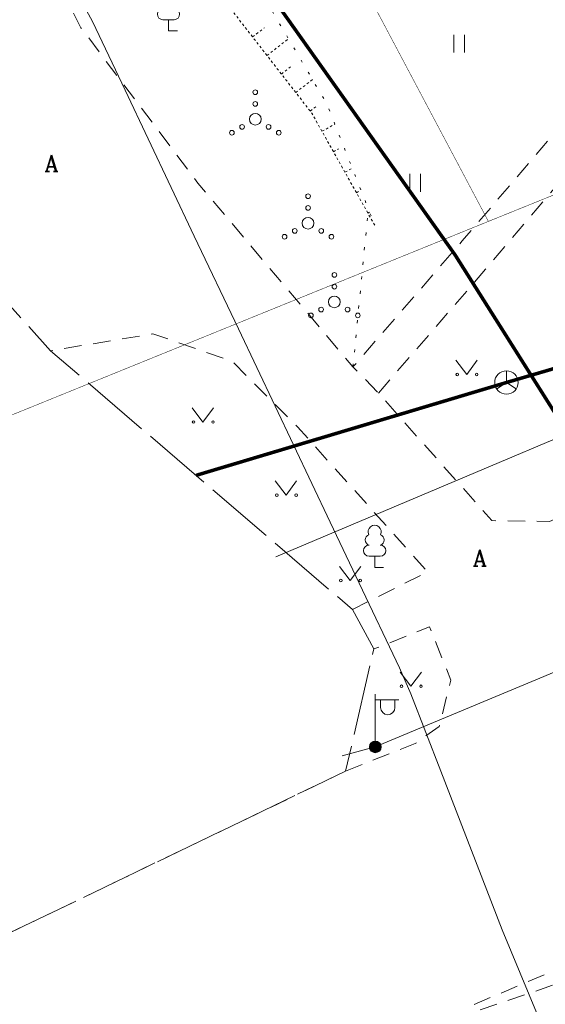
# Model space of a CAD drawing. Header units: metres. Extents: x 685671 to 686635, y 6588408 to 6589199.
# Tile 6 of 34: x 685771 to 685793, y 6588775 to 6588817. Entities that reach past the tile are written whole.
import ezdxf
from ezdxf.enums import TextEntityAlignment as Align

# ---------------------------------------------------------------- set-up
doc = ezdxf.new("R2010")
doc.units = ezdxf.units.M
for name, pattern in [('Kohtla-Järve PPA ühishoone G20$0$ASFBET', [2.5, 1.5, -1]), ('Kohtla-Järve PPA ühishoone G20$0$KATASTRIPIIR', [7, 4, -1, 1, -1]), ('Kohtla-Järve PPA ühishoone G20$0$KOLVIK', [1.25, 0.25, -1]), ('Kohtla-Järve PPA ühishoone G20$0$NOLVAALL', [1.2, 0.2, -1]), ('Kohtla-Järve PPA ühishoone G20$0$NOLVAKRIIPS', [0.02001, 0.01, -1e-05, 0.01]), ('Kohtla-Järve PPA ühishoone G20$0$NOLVAPEAL', [0.02001, 0.01, -1e-05, 0.01]), ('Kohtla-Järve PPA ühishoone G20$0$TOOPIIR', [7, 6, -1])]:
    doc.linetypes.add(name, pattern=pattern)
for name, color, linetype, lineweight in [('Kohtla-Järve PPA ühishoone G20$0$HALJASTUS', 250, 'Continuous', 13), ('Kohtla-Järve PPA ühishoone G20$0$KPKAABEL', 250, 'Continuous', 13), ('Kohtla-Järve PPA ühishoone G20$0$MPKAABEL', 250, 'Continuous', 13), ('Kohtla-Järve PPA ühishoone G20$0$PIIR', 224, 'Continuous', 13), ('Kohtla-Järve PPA ühishoone G20$0$POST', 250, 'Continuous', 13), ('Kohtla-Järve PPA ühishoone G20$0$PUU', 250, 'Continuous', 13), ('Kohtla-Järve PPA ühishoone G20$0$RELJEEF', 250, 'Continuous', 13), ('Kohtla-Järve PPA ühishoone G20$0$SIKAEV', 250, 'Continuous', 13), ('Kohtla-Järve PPA ühishoone G20$0$SITRASS', 250, 'Continuous', 13), ('Kohtla-Järve PPA ühishoone G20$0$TEE', 250, 'Continuous', 13), ('Kohtla-Järve PPA ühishoone G20$0$TTRASS', 250, 'Continuous', 13), ('Kohtla-Järve PPA ühishoone G20$0$VTRASS', 250, 'Continuous', 13)]:
    doc.layers.add(name, color=color, linetype=linetype, lineweight=lineweight)
doc.layers.add('Kohtla-Järve PPA ühishoone G20$0$MOOTPIIR', color=250, linetype='Continuous', lineweight=13, plot=False)
doc.styles.add('Kohtla-Järve PPA ühishoone G20$0$romanc', font='romanc.shx')
doc.styles.add('Kohtla-Järve PPA ühishoone G20$0$romans', font='romans.shx')
doc.linetypes.add('Kohtla-Järve PPA ühishoone G20$0$-2T-', pattern='A,10,-1.5,["2T",Kohtla-Järve PPA ühishoone G20$0$romans,S=1.4,R=0,X=-1.4,Y=-0.7],-1.5,10,-3', length=26)
doc.linetypes.add('Kohtla-Järve PPA ühishoone G20$0$-S-', pattern='A,10,-1.5,["S",Kohtla-Järve PPA ühishoone G20$0$romans,S=1.4,R=0,X=-0.7,Y=-0.7],-1.5,10,-3', length=26)
doc.linetypes.add('Kohtla-Järve PPA ühishoone G20$0$-V-', pattern='A,10,-1.5,["V",Kohtla-Järve PPA ühishoone G20$0$romans,S=1.4,R=0,X=-0.7,Y=-0.7],-1.5,10,-3', length=26)
doc.linetypes.add('Kohtla-Järve PPA ühishoone G20$0$EP_KBL', pattern='A,8,-2,[138,mkm.shx,S=1,R=0,X=0,Y=0],1,[138,mkm.shx,S=1,R=0,X=0,Y=0],4,[138,mkm.shx,S=1,R=180,X=0,Y=0],1,[138,mkm.shx,S=1,R=180,X=0,Y=0],-2', length=18)
doc.linetypes.add('Kohtla-Järve PPA ühishoone G20$0$MP_KBL', pattern='A,8,-2,[138,mkm.shx,S=1,R=0,X=0,Y=0],6,[138,mkm.shx,S=1,R=180,X=0,Y=0],-2', length=18)

# ---------------------------------------------------------------- blocks, each defined once
blk = doc.blocks.new('Kohtla-Järve PPA ühishoone G20$0$LEHTP1')
at = {"layer": 'Kohtla-Järve PPA ühishoone G20$0$PUU', "linetype": 'Continuous'}
for p, q in [((0.48, 0.95), (-0.48, 0.95)), ((0, 0), (0, 0.95)), ((0.76, 0), (0, 0))]:
    blk.add_line(p, q, dxfattribs=at)
for centre, radius, start, end in [((0, 3.04), 0.554, 332.5799, 207.4201), ((-0.34, 2.345), 0.465, 109.02174, 253.14154), ((0.34, 2.345), 0.465, 286.85082, 70.98591), ((-0.475, 1.425), 0.475, 90.0016, 269.3953), ((0.475, 1.425), 0.475, 270.6047, 89.9984)]:
    blk.add_arc(centre, radius, start, end, dxfattribs=at)
blk = doc.blocks.new('Kohtla-Järve PPA ühishoone G20$0$VQSA')
at = {"color": 0, "linetype": 'Continuous'}
for centre, radius in [((0, 2.3), 0.2), ((0, 1.3), 0.2), ((0, 0), 0.5), ((-1.13, -0.65), 0.2), ((1.13, -0.65), 0.2), ((-2, -1.15), 0.2), ((2, -1.15), 0.2)]:
    blk.add_circle(centre, radius, dxfattribs=at)
blk = doc.blocks.new('Kohtla-Järve PPA ühishoone G20$0$MEPOST')
at = {"color": 0, "linetype": 'Continuous', "const_width": 0.5}
blk.add_lwpolyline([(-0.25, 0, 1), (0.25, 0, 1)], format="xyb", close=True, dxfattribs=at)
at = {"color": 0}
blk.add_circle((0, 0), 0.5, dxfattribs=at)
blk = doc.blocks.new('Kohtla-Järve PPA ühishoone G20$0$VAPOST')
at = {"color": 0}
for p, q in [((0, 0.5), (0, 4.5)), ((0, 4), (2, 4)), ((0.453, 3.358), (0.453, 4)), ((1.679, 3.358), (1.679, 4))]:
    blk.add_line(p, q, dxfattribs=at)
blk.add_arc((1.066, 3.358), 0.613, 180, 0, dxfattribs=at)
blk = doc.blocks.new('Kohtla-Järve PPA ühishoone G20$0$MURU')
at = {"color": 0, "linetype": 'Continuous'}
for p, q in [((-0.927, 1.213), (0, 0)), ((0, 0), (0.891, 1.213))]:
    blk.add_line(p, q, dxfattribs=at)
for centre in [(-0.802, 0), (0.856, 0)]:
    blk.add_ellipse(centre, major_axis=(0.0778, 0.0778), ratio=1, start_param=5.497787, end_param=11.780972, dxfattribs=at)
blk = doc.blocks.new('Kohtla-Järve PPA ühishoone G20$0$HEIN')
at = {"color": 0, "linetype": 'Continuous'}
for p, q in [((-0.455, 0.761), (-0.455, -0.761)), ((0.455, 0.761), (0.455, -0.761))]:
    blk.add_line(p, q, dxfattribs=at)
blk = doc.blocks.new('Kohtla-Järve PPA ühishoone G20$0$SIKAEV')
at = {"layer": 'Kohtla-Järve PPA ühishoone G20$0$SIKAEV', "linetype": 'Continuous'}
for p, q in [((0, 1), (0, 0)), ((0, 0), (-0.83, -0.55)), ((0, 0), (0.83, -0.55))]:
    blk.add_line(p, q, dxfattribs=at)
blk.add_circle((0, 0), 1, dxfattribs=at)
blk = doc.blocks.new('Kohtla-Järve PPA ühishoone G20')
at = {"layer": 'Kohtla-Järve PPA ühishoone G20$0$HALJASTUS', "linetype": 'Kohtla-Järve PPA ühishoone G20$0$KOLVIK', "ltscale": 0.5, "flags": 128}
blk.add_lwpolyline([(685785.206, 6588801.959), (685785.843, 6588808.511)], dxfattribs=at)
at = {"layer": 'Kohtla-Järve PPA ühishoone G20$0$KPKAABEL', "linetype": 'Kohtla-Järve PPA ühishoone G20$0$EP_KBL', "ltscale": 0.5, "flags": 128}
blk.add_lwpolyline([(685762.046, 6588840.037), (685763.848, 6588836.426), (685765.975, 6588832.179), (685770.074, 6588824.027), (685771.833, 6588820.857), (685774.099, 6588816.684), (685775.492, 6588813.747), (685778.441, 6588807.537), (685780.319, 6588803.585), (685784.235, 6588795.344), (685785.467, 6588792.746), (685787.183, 6588789.133), (685787.674, 6588788.026), (685788.949, 6588784.725), (685791.564, 6588777.963), (685796.166, 6588766.883), (685797.226, 6588764.198), (685799.843, 6588765.447), (685801.822, 6588762.869)], dxfattribs=at)
at = {"layer": 'Kohtla-Järve PPA ühishoone G20$0$MOOTPIIR', "linetype": 'Kohtla-Järve PPA ühishoone G20$0$TOOPIIR', "ltscale": 0.5, "flags": 128}
blk.add_lwpolyline([(685869.387, 6588820.364), (685868.831, 6588821.407), (685866.776, 6588823.614), (685865.449, 6588823.514), (685863.749, 6588824.914), (685861.795, 6588826.658), (685858.019, 6588836.884), (685869.267, 6588843.804), (685869.401, 6588843.842), (685872.578, 6588845.593), (685872.674, 6588845.666), (685872.79, 6588845.768), (685874.124, 6588846.426), (685895.253, 6588852.394), (685895.422, 6588851.015), (685895.818, 6588849.474), (685900.774, 6588844.027), (685897.979, 6588839.453), (685898.784, 6588837.586), (685898.854, 6588837.344), (685900.965, 6588833.677), (685963.689, 6588860.242), (686030.151, 6588728.663), (685913.004, 6588656.897), (685845.278, 6588745.253), (685845.259, 6588745.258), (685841.645, 6588746.305), (685838.558, 6588746.347), (685822.052, 6588746.971), (685821.395, 6588747.095), (685815.914, 6588744.024), (685806.514, 6588743.018), (685795.746, 6588740.152), (685789.77, 6588738.35), (685788.184, 6588739.028), (685784.861, 6588745.529), (685780.661, 6588747.743), (685775.595, 6588745.082), (685775.032, 6588745.722), (685769.911, 6588755.473), (685769.911, 6588755.473), (685773.577, 6588767.172), (685773.518, 6588767.304), (685769.33, 6588777.24), (685784.894, 6588784.731), (685786.098, 6588789.938), (685785.18, 6588791.624), (685772.316, 6588802.65), (685764.195, 6588811.626), (685762.419, 6588819.314), (685761.388, 6588821.621), (685758.472, 6588823.579), (685757.702, 6588825.208), (685751.163, 6588833.728), (685755.104, 6588837.066), (685757.838, 6588836.481), (685758.521, 6588836.763), (685761.806, 6588839.937), (685765.154, 6588841.336), (685773.312, 6588841.865), (685774.925, 6588838.994), (685775.39, 6588838.109), (685792.17, 6588825.995), (685797.26, 6588822.261), (685801.471, 6588821.205), (685801.506, 6588819.813), (685809.93, 6588822.734), (685825.057, 6588821.873), (685826.268, 6588817.281), (685828.045, 6588813.403), (685829.301, 6588810.975), (685829.581, 6588810.294), (685830.521, 6588808.632), (685830.717, 6588807.165), (685831.932, 6588804.695), (685832.024, 6588804.479)], close=True, dxfattribs=at)
at = {"layer": 'Kohtla-Järve PPA ühishoone G20$0$MPKAABEL', "linetype": 'Kohtla-Järve PPA ühishoone G20$0$MP_KBL', "ltscale": 0.5, "flags": 128}
blk.add_lwpolyline([(685784.745, 6588785.389), (685786.157, 6588785.765), (685824.113, 6588801.591), (685831.838, 6588804.885)], dxfattribs=at)
at = {"layer": 'Kohtla-Järve PPA ühishoone G20$0$PIIR', "color": 1, "linetype": 'Kohtla-Järve PPA ühishoone G20$0$KATASTRIPIIR', "ltscale": 0.5, "const_width": 0.02, "flags": 128}
blk.add_lwpolyline([(685716.77, 6588778.03), (685738.6, 6588745.29), (685802.47, 6588772.1), (685804.91, 6588767.09), (685835.53, 6588780.71), (685915.31, 6588816.21), (685960.71, 6588836.42), (686035.3, 6588866.66), (686082.42, 6588884.69), (686148.48, 6588896.21), (686183.88, 6588895.46), (686240.01, 6588901.9), (686274.8, 6588910.49), (686271.24, 6588941.96), (686238.78, 6588948.4), (686130.81, 6588924.43), (686104.96, 6588925.39), (686039.54, 6588902.75), (686019.81, 6588895.45), (686016.25, 6588904.34), (686012.28, 6588908.21), (686004.31, 6588910.86), (685980.69, 6588900.73), (685976.21, 6588892.56), (685976.32, 6588887.19), (685977.59, 6588884.03), (685959.72, 6588876.63), (685889.56, 6588848.2), (685814.52, 6588817.68), (685790.98, 6588808.16), (685716.77, 6588778.03)], dxfattribs=at)
blk.add_lwpolyline([(685716.77, 6588778.03), (685738.6, 6588745.29), (685802.47, 6588772.1), (685804.91, 6588767.09), (685835.53, 6588780.71), (685915.31, 6588816.21), (685960.71, 6588836.42), (686035.3, 6588866.66), (686082.42, 6588884.69), (686148.48, 6588896.21), (686183.88, 6588895.46), (686240.01, 6588901.9), (686274.8, 6588910.49), (686271.24, 6588941.96), (686238.78, 6588948.4), (686130.81, 6588924.43), (686104.96, 6588925.39), (686039.54, 6588902.75), (686019.81, 6588895.45), (686016.25, 6588904.34), (686012.28, 6588908.21), (686004.31, 6588910.86), (685980.69, 6588900.73), (685976.21, 6588892.56), (685976.32, 6588887.19), (685977.59, 6588884.03), (685959.72, 6588876.63), (685889.56, 6588848.2), (685814.52, 6588817.68), (685790.98, 6588808.16), (685716.77, 6588778.03)], dxfattribs=at)
for points in [[(685716.77, 6588778.03), (685790.98, 6588808.16), (685783.54, 6588822.19), (685773.09, 6588841.84), (685769.03, 6588839.61), (685757.74, 6588861.63), (685759.92, 6588862.76), (685759.79, 6588863.02), (685735.07, 6588909.61), (685671.4, 6588867.65), (685683.47, 6588839.58), (685713.2, 6588786.83), (685716.77, 6588778.03)], [(685783.63, 6588822.02), (685790.98, 6588808.16), (685814.52, 6588817.68), (685806.11, 6588833.75), (685783.63, 6588822.02)]]:
    blk.add_lwpolyline(points, close=True, dxfattribs=at)
at = {"layer": 'Kohtla-Järve PPA ühishoone G20$0$RELJEEF', "linetype": 'Kohtla-Järve PPA ühishoone G20$0$NOLVAKRIIPS', "ltscale": 0.5}
for p, q in [((685780.926, 6588816.02), (685781.433, 6588816.414)), ((685781.54, 6588815.23), (685782.454, 6588815.941)), ((685782.153, 6588814.441), (685782.56, 6588814.757)), ((685782.767, 6588813.651), (685783.48, 6588814.205)), ((685783.381, 6588812.862), (685783.687, 6588813.099)), ((685783.884, 6588811.999), (685784.432, 6588812.307)), ((685784.374, 6588811.127), (685784.588, 6588811.247)), ((685784.864, 6588810.255), (685785.173, 6588810.429)), ((685785.353, 6588809.383), (685785.448, 6588809.437)), ((685785.843, 6588808.511), (685785.913, 6588808.551))]:
    blk.add_line(p, q, dxfattribs=at)
at = {"layer": 'Kohtla-Järve PPA ühishoone G20$0$RELJEEF', "linetype": 'Kohtla-Järve PPA ühishoone G20$0$NOLVAALL', "ltscale": 0.5, "flags": 128}
blk.add_lwpolyline([(685772.948, 6588826.284), (685776.035, 6588826.802), (685784.092, 6588813.169), (685786.133, 6588807.993)], dxfattribs=at)
at = {"layer": 'Kohtla-Järve PPA ühishoone G20$0$RELJEEF', "linetype": 'Kohtla-Järve PPA ühishoone G20$0$NOLVAPEAL', "ltscale": 0.5, "flags": 128}
blk.add_lwpolyline([(685786.133, 6588807.993), (685783.451, 6588812.771), (685772.948, 6588826.284)], dxfattribs=at)
at = {"layer": 'Kohtla-Järve PPA ühishoone G20$0$SITRASS', "linetype": 'Kohtla-Järve PPA ühishoone G20$0$-S-', "ltscale": 0.5, "const_width": 0.15, "flags": 128}
for points in [[(685791.749, 6588801.294), (685806.745, 6588805.692)], [(685778.515, 6588797.336), (685791.749, 6588801.294)]]:
    blk.add_lwpolyline(points, dxfattribs=at)
at = {"layer": 'Kohtla-Järve PPA ühishoone G20$0$TEE', "linetype": 'Kohtla-Järve PPA ühishoone G20$0$ASFBET', "ltscale": 0.5, "flags": 128}
for points in [[(685829.581, 6588810.294), (685824.017, 6588807.985), (685815.078, 6588804.135), (685808.88, 6588801.595), (685793.589, 6588795.377), (685791.127, 6588795.407), (685786.292, 6588800.846), (685785.206, 6588801.959), (685778.597, 6588809.79), (685773.609, 6588816.415), (685766.154, 6588830.747), (685761.806, 6588839.937)], [(685801.471, 6588821.205), (685793.731, 6588811.84), (685789.865, 6588807.329), (685785.206, 6588801.959)], [(685786.292, 6588800.846), (685790.862, 6588806.121), (685794.785, 6588810.752), (685801.506, 6588819.813)], [(685785.18, 6588791.624), (685788.394, 6588793.22), (685782.842, 6588799.405), (685780.045, 6588802.202), (685776.679, 6588803.366), (685772.316, 6588802.65)], [(685784.894, 6588784.731), (685787.863, 6588785.911), (685788.887, 6588786.634), (685789.377, 6588788.614), (685788.471, 6588790.875), (685786.098, 6588789.938)], [(685769.33, 6588777.24), (685784.894, 6588784.731)], [(685810.57, 6588783.492), (685801.552, 6588779.479), (685796.311, 6588777.305), (685790.274, 6588774.747)], [(685815.585, 6588779.863), (685810.781, 6588778.567), (685802.718, 6588777.371), (685800.165, 6588777.719), (685796.539, 6588776.573), (685790.524, 6588774.516)]]:
    blk.add_lwpolyline(points, dxfattribs=at)
at = {"layer": 'Kohtla-Järve PPA ühishoone G20$0$TTRASS', "linetype": 'Kohtla-Järve PPA ühishoone G20$0$-2T-', "ltscale": 0.5, "const_width": 0.15, "flags": 128}
blk.add_lwpolyline([(685766.479, 6588841.422), (685770.09, 6588835.15), (685771.03, 6588833.15), (685776.3, 6588825.63), (685781.93, 6588817.48), (685789.56, 6588806.73), (685794.83, 6588798.39), (685811.66, 6588773.62)], dxfattribs=at)
at = {"layer": 'Kohtla-Järve PPA ühishoone G20$0$VTRASS', "linetype": 'Kohtla-Järve PPA ühishoone G20$0$-V-', "ltscale": 0.5, "flags": 128}
blk.add_lwpolyline([(685781.922, 6588793.869), (685803.249, 6588802.877), (685811.024, 6588806.087), (685831.74, 6588814.999)], dxfattribs=at)
at = {"layer": 'Kohtla-Järve PPA ühishoone G20$0$HALJASTUS', "linetype": 'Continuous', "xscale": 0.5, "yscale": 0.5, "zscale": 0.5}
for name, p in [('Kohtla-Järve PPA ühishoone G20$0$HEIN', (685789.732, 6588815.736)), ('Kohtla-Järve PPA ühishoone G20$0$HEIN', (685787.852, 6588809.801)), ('Kohtla-Järve PPA ühishoone G20$0$MURU', (685790.053, 6588801.638)), ('Kohtla-Järve PPA ühishoone G20$0$MURU', (685778.811, 6588799.61)), ('Kohtla-Järve PPA ühishoone G20$0$MURU', (685782.357, 6588796.495)), ('Kohtla-Järve PPA ühishoone G20$0$MURU', (685785.089, 6588792.853)), ('Kohtla-Järve PPA ühishoone G20$0$MURU', (685787.677, 6588788.349))]:
    blk.add_blockref(name, p, dxfattribs=at)
at = {"layer": 'Kohtla-Järve PPA ühishoone G20$0$HALJASTUS', "ltscale": 0.5, "xscale": 0.5, "yscale": 0.5, "zscale": 0.5}
for p in [(685781.042, 6588812.514), (685783.289, 6588808.082), (685784.413, 6588804.728)]:
    blk.add_blockref('Kohtla-Järve PPA ühishoone G20$0$VQSA', p, dxfattribs=at)
at = {"layer": 'Kohtla-Järve PPA ühishoone G20$0$POST', "ltscale": 0.5, "xscale": 0.5, "yscale": 0.5, "zscale": 0.5}
for name in ['Kohtla-Järve PPA ühishoone G20$0$VAPOST', 'Kohtla-Järve PPA ühishoone G20$0$MEPOST']:
    blk.add_blockref(name, (685786.157, 6588785.765), dxfattribs=at)
at = {"layer": 'Kohtla-Järve PPA ühishoone G20$0$PUU', "ltscale": 0.5, "xscale": 0.5, "yscale": 0.5, "zscale": 0.5}
for p in [(685777.34, 6588816.278), (685786.131, 6588793.415)]:
    blk.add_blockref('Kohtla-Järve PPA ühishoone G20$0$LEHTP1', p, dxfattribs=at)
at = {"layer": 'Kohtla-Järve PPA ühishoone G20$0$SIKAEV', "linetype": 'Continuous', "xscale": 0.5, "yscale": 0.5, "zscale": 0.5}
blk.add_blockref('Kohtla-Järve PPA ühishoone G20$0$SIKAEV', (685791.749, 6588801.294), dxfattribs=at)
at = {"layer": 'Kohtla-Järve PPA ühishoone G20$0$TEE', "linetype": 'Continuous', "style": 'Kohtla-Järve PPA ühishoone G20$0$romanc'}
for p in [(685772.354, 6588810.639), (685790.612, 6588793.819)]:
    blk.add_text('A', height=0.7, dxfattribs=at).set_placement(p, align=Align.MIDDLE_CENTER)

msp = doc.modelspace()

# ---------------------------------------------------------------- block references
at = {"color": 251, "true_color": 0x636466}
msp.add_blockref('Kohtla-Järve PPA ühishoone G20', (0, 0), dxfattribs=at)

doc.saveas('drawing.dxf')
